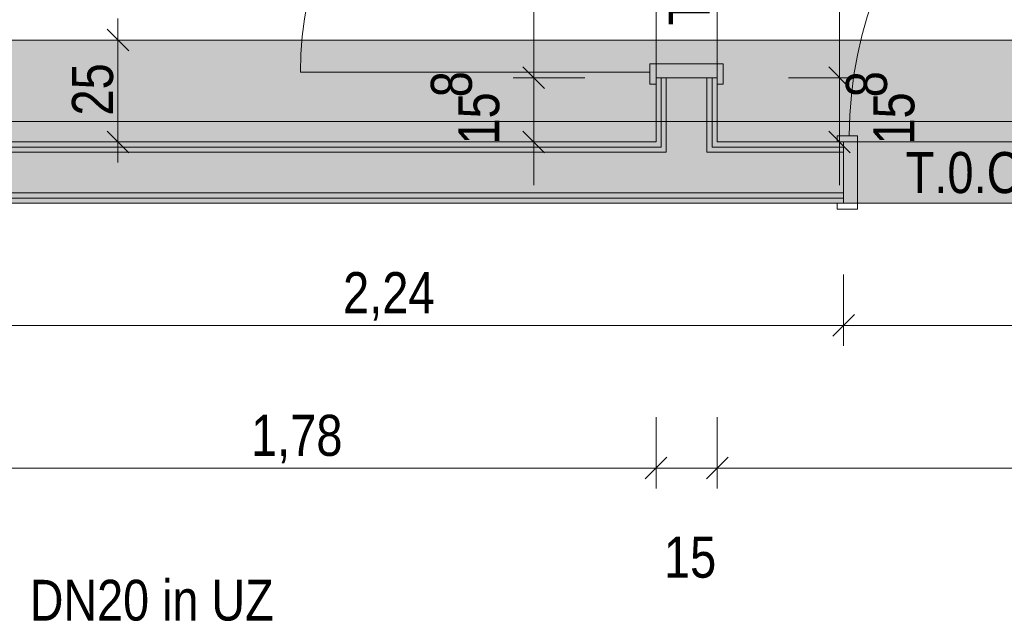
# Model space of a CAD drawing. Extents: x -500 to 300, y 62 to 1162.
# Tile 16 of 90: x -297 to -249, y 360 to 389. Entities that reach past the tile are written whole.
import ezdxf
from ezdxf.lldxf.tags import DXFTag

# ---------------------------------------------------------------- set-up
doc = ezdxf.new("R2010")
doc.units = 0
doc.layers.get('0').update_dxf_attribs({"lineweight": 13})
for name, color, linetype, lineweight, true_color in [('00 -Bauelemente -Dämmung innen', 7, 'Continuous', 9, 0xff7fe6), ('00 -Bauelemente -Gipskarton', 7, 'Continuous', 9, 0xff7fe6), ('30 -34 Innenwände- 2 nichttragend', 7, 'Continuous', 18, 0xff7fe6), ('30 -34 Innenwände- 4 Türen_Fenster', 7, 'Continuous', 15, 0x9955ff), ('30 -35 Decken- 1 Konstruktion-Träger- Stahlbeton', 7, 'Continuous', 13, 0x33aa00), ('70 -76 Bemaßung- 2 Allgemein', 9, 'Continuous', 5, 0x808080), ('iwb_Schraffur_Unterzug', 7, 'Continuous', 5, 0xffffcc)]:
    doc.layers.add(name, color=color, linetype=linetype, lineweight=lineweight, true_color=true_color)
for name, color, linetype, lineweight in [('70 -71 Achsen- 1 Gebäudeachsen', 7, 'STRICHPUNKT2-A06G93K98I', 18), ('Detailelementbeschriftung', 7, 'Continuous', 9), ('Keine', 7, 'Continuous', 9)]:
    doc.layers.add(name, color=color, linetype=linetype, lineweight=lineweight)
doc.styles.get("Standard").update_dxf_attribs({"font": 'ARIALN.TTF'})
tags = doc.linetypes.add('fein_strichliert-A06G93KA8I', pattern=[4, 1, -2, 1]).pattern_tags.tags
tags[8:9] = [DXFTag(74, 4), DXFTag(75, 0), DXFTag(340, '0'), DXFTag(46, 0.0), DXFTag(50, 0.0), DXFTag(44, 0.0), DXFTag(45, 0.0)]
tags[6:7] = [DXFTag(74, 4), DXFTag(75, 0), DXFTag(340, '0'), DXFTag(46, 0.0), DXFTag(50, 0.0), DXFTag(44, 0.0), DXFTag(45, 0.0)]
tags[4:5] = [DXFTag(74, 4), DXFTag(75, 0), DXFTag(340, '0'), DXFTag(46, 0.0), DXFTag(50, 0.0), DXFTag(44, 0.0), DXFTag(45, 0.0)]
tags = doc.linetypes.add('STRICHPUNKT2-A06G93K98I', pattern=[12.7, 6.35, -3.175, 0, -3.175]).pattern_tags.tags
tags[10:11] = [DXFTag(74, 4), DXFTag(75, 0), DXFTag(340, '0'), DXFTag(46, 0.0), DXFTag(50, 0.0), DXFTag(44, 0.0), DXFTag(45, 0.0)]
tags[8:9] = [DXFTag(74, 4), DXFTag(75, 0), DXFTag(340, '0'), DXFTag(46, 0.0), DXFTag(50, 0.0), DXFTag(44, 0.0), DXFTag(45, 0.0)]
tags[6:7] = [DXFTag(74, 4), DXFTag(75, 0), DXFTag(340, '0'), DXFTag(46, 0.0), DXFTag(50, 0.0), DXFTag(44, 0.0), DXFTag(45, 0.0)]
tags[4:5] = [DXFTag(74, 4), DXFTag(75, 0), DXFTag(340, '0'), DXFTag(46, 0.0), DXFTag(50, 0.0), DXFTag(44, 0.0), DXFTag(45, 0.0)]

# ---------------------------------------------------------------- blocks, each defined once
blk = doc.blocks.new('Referenz-A06G93KB8I')
at = {"layer": '00 -Bauelemente -Dämmung innen', "color": 0, "linetype": 'Continuous', "lineweight": -2, "ltscale": 0.13}
for p, q in [((-265.399, 383.203), (-265.399, 386.603)), ((-263.399, 383.203), (-263.399, 386.603)), ((-265.399, 382.953), (-265.399, 383.203)), ((-263.399, 382.953), (-263.399, 383.203)), ((-265.399, 382.953), (-298.299, 382.953)), ((-256.699, 382.953), (-263.399, 382.953)), ((-256.699, 380.953), (-298.299, 380.953))]:
    blk.add_line(p, q, dxfattribs=at)
at = {"layer": '00 -Bauelemente -Gipskarton', "color": 0, "linetype": 'Continuous', "lineweight": -2, "ltscale": 0.13}
for p, q in [((-265.899, 383.453), (-265.899, 386.603)), ((-265.649, 383.453), (-265.649, 386.603)), ((-265.399, 383.203), (-265.399, 386.603)), ((-263.399, 383.203), (-263.399, 386.603)), ((-263.149, 383.453), (-263.149, 386.603)), ((-262.899, 383.453), (-262.899, 386.603)), ((-265.899, 383.453), (-298.299, 383.453)), ((-265.649, 383.203), (-298.299, 383.203)), ((-265.649, 383.203), (-265.649, 383.453)), ((-263.149, 383.203), (-263.149, 383.453)), ((-256.699, 383.203), (-263.149, 383.203)), ((-256.699, 383.453), (-262.899, 383.453)), ((-265.399, 382.953), (-298.299, 382.953)), ((-256.699, 382.953), (-263.399, 382.953)), ((-256.699, 380.953), (-298.299, 380.953)), ((-256.699, 380.703), (-298.299, 380.703)), ((-256.699, 380.453), (-298.299, 380.453))]:
    blk.add_line(p, q, dxfattribs=at)
at = {"layer": '30 -34 Innenwände- 2 nichttragend', "color": 0, "linetype": 'Continuous', "lineweight": -2, "ltscale": 0.13}
for p, q in [((-265.899, 386.603), (-265.899, 386.283)), ((-265.899, 383.453), (-265.899, 386.603)), ((-262.899, 386.603), (-262.899, 386.283)), ((-262.899, 383.453), (-262.899, 386.603)), ((-265.899, 383.453), (-298.299, 383.453)), ((-256.699, 383.453), (-262.899, 383.453)), ((-256.699, 383.453), (-257.019, 383.453)), ((-256.699, 380.453), (-298.299, 380.453)), ((-256.699, 380.453), (-257.019, 380.453))]:
    blk.add_line(p, q, dxfattribs=at)
at = {"layer": '30 -34 Innenwände- 4 Türen_Fenster', "color": 0, "linetype": 'fein_strichliert-A06G93KA8I', "lineweight": -2, "ltscale": 0.13}
for p, q in [((-265.899, 386.603), (-265.899, 404.303)), ((-262.899, 386.603), (-262.899, 404.303)), ((-266.199, 386.883), (-283.339, 386.883)), ((-236.499, 383.453), (-256.699, 383.453)), ((-236.499, 380.453), (-256.699, 380.453))]:
    blk.add_line(p, q, dxfattribs=at)
at = {"layer": '30 -34 Innenwände- 4 Türen_Fenster', "color": 0, "linetype": 'Continuous', "lineweight": -2, "ltscale": 0.13}
for p, q in [((-262.599, 387.283), (-266.199, 387.283)), ((-266.199, 387.283), (-266.199, 386.883)), ((-266.199, 386.883), (-266.199, 386.283)), ((-262.599, 386.283), (-262.599, 387.283)), ((-265.899, 386.283), (-265.899, 386.603)), ((-265.899, 386.603), (-262.899, 386.603)), ((-262.899, 386.603), (-262.899, 386.283)), ((-266.199, 386.283), (-265.899, 386.283)), ((-262.899, 386.283), (-262.599, 386.283)), ((-257.019, 383.453), (-257.019, 383.753)), ((-257.019, 383.753), (-256.419, 383.753)), ((-256.419, 383.753), (-256.019, 383.753)), ((-256.019, 383.753), (-256.019, 380.153)), ((-256.699, 383.453), (-257.019, 383.453)), ((-256.699, 380.453), (-256.699, 383.453)), ((-257.019, 380.153), (-257.019, 380.453)), ((-257.019, 380.453), (-256.699, 380.453)), ((-256.019, 380.153), (-257.019, 380.153))]:
    blk.add_line(p, q, dxfattribs=at)
at = {"layer": '30 -34 Innenwände- 4 Türen_Fenster', "color": 0, "linetype": 'fein_strichliert-A06G93KA8I', "lineweight": -2, "ltscale": 0.13}
for centre, major_axis in [((-266.199, 386.883), (0, 17.14)), ((-236.779, 383.753), (0, 19.64))]:
    blk.add_ellipse(centre, major_axis=major_axis, ratio=1, start_param=0, end_param=1.570796, dxfattribs=at)
at = {"layer": '30 -35 Decken- 1 Konstruktion-Träger- Stahlbeton', "color": 0, "linetype": 'fein_strichliert-A06G93KA8I', "lineweight": -2, "ltscale": 0.13}
for p, q in [((-298.299, 388.453), (-2.299, 388.453)), ((-298.299, 380.453), (-2.299, 380.453))]:
    blk.add_line(p, q, dxfattribs=at)
at = {"layer": '70 -71 Achsen- 1 Gebäudeachsen', "color": 0, "linetype": 'STRICHPUNKT2-A06G93K98I', "lineweight": -2, "ltscale": 0.13}
blk.add_line((-387.239, 384.453), (76.501, 384.453), dxfattribs=at)
at = {"layer": '70 -76 Bemaßung- 2 Allgemein', "color": 0, "linetype": 'Continuous', "lineweight": -2, "ltscale": 0.13}
for p, q in [((-271.899, 387.664), (-271.899, 403.243)), ((-256.899, 387.664), (-256.899, 403.243)), ((-292.299, 387.453), (-292.299, 389.514)), ((-292.299, 389.453), (-292.299, 387.393)), ((-291.768, 387.923), (-292.829, 388.984)), ((-292.829, 388.984), (-291.768, 387.923)), ((-294.799, 388.453), (-291.299, 388.453)), ((-294.799, 388.453), (-291.299, 388.453)), ((-271.899, 387.664), (-271.899, 388.724)), ((-256.899, 387.664), (-256.899, 388.724)), ((-292.299, 384.514), (-292.299, 387.393)), ((-271.899, 385.603), (-271.899, 387.664)), ((-271.899, 385.603), (-271.899, 387.664)), ((-256.899, 385.603), (-256.899, 387.664)), ((-256.899, 385.603), (-256.899, 387.664)), ((-271.368, 386.073), (-272.429, 387.134)), ((-271.368, 386.073), (-272.429, 387.134)), ((-256.368, 386.073), (-257.429, 387.134)), ((-256.368, 386.073), (-257.429, 387.134)), ((-269.399, 386.603), (-272.899, 386.603)), ((-269.399, 386.603), (-272.899, 386.603)), ((-271.899, 383.453), (-271.899, 386.603)), ((-259.399, 386.603), (-255.899, 386.603)), ((-259.399, 386.603), (-255.899, 386.603)), ((-256.899, 383.453), (-256.899, 386.603)), ((-292.299, 382.453), (-292.299, 384.514)), ((-271.899, 384.453), (-271.899, 382.393)), ((-256.899, 384.453), (-256.899, 382.393)), ((-291.768, 382.923), (-292.829, 383.984)), ((-272.429, 383.984), (-271.368, 382.923)), ((-257.429, 383.984), (-256.368, 382.923)), ((-294.799, 383.453), (-291.299, 383.453)), ((-269.399, 383.453), (-272.899, 383.453)), ((-259.399, 383.453), (-255.899, 383.453)), ((-271.899, 382.393), (-271.899, 381.333)), ((-256.899, 382.393), (-256.899, 381.333)), ((-256.699, 376.953), (-256.699, 373.453)), ((-256.699, 376.953), (-256.699, 373.453)), ((-256.168, 374.984), (-257.229, 373.923)), ((-257.229, 373.923), (-256.168, 374.984)), ((-257.759, 374.453), (-300.438, 374.453)), ((-255.699, 374.453), (-257.759, 374.453)), ((-257.699, 374.453), (-255.638, 374.453)), ((-237.559, 374.453), (-255.638, 374.453)), ((-265.899, 369.953), (-265.899, 366.453)), ((-265.899, 369.953), (-265.899, 366.453)), ((-262.899, 369.953), (-262.899, 366.453)), ((-262.899, 369.953), (-262.899, 366.453)), ((-265.368, 367.984), (-266.429, 366.923)), ((-265.368, 367.984), (-266.429, 366.923)), ((-263.429, 366.923), (-262.368, 367.984)), ((-263.429, 366.923), (-262.368, 367.984)), ((-266.959, 367.453), (-300.438, 367.453)), ((-266.959, 367.453), (-268.02, 367.453)), ((-264.899, 367.453), (-266.959, 367.453)), ((-264.899, 367.453), (-266.959, 367.453)), ((-262.899, 367.453), (-265.899, 367.453)), ((-263.899, 367.453), (-261.838, 367.453)), ((-263.899, 367.453), (-261.838, 367.453)), ((-261.838, 367.453), (-260.778, 367.453)), ((-231.359, 367.453), (-261.838, 367.453))]:
    blk.add_line(p, q, dxfattribs=at)
at = {"layer": '70 -76 Bemaßung- 2 Allgemein', "color": 0, "linetype": 'Continuous', "lineweight": -2, "ltscale": 0.13, "char_height": 2.01377, "attachment_point": 1, "rotation": 90}
for s, insert in [('{\\fArial Narrow;25}', (-294.55, 384.751)), ('{\\fArial Narrow;8}', (-276.945, 385.646)), ('{\\fArial Narrow;8}', (-256.584, 385.646)), ('{\\fArial Narrow;15}', (-275.603, 383.325)), ('{\\fArial Narrow;15}', (-255.241, 383.325))]:
    blk.add_mtext(s, dxfattribs=dict(at, insert=insert))
at = {"layer": '70 -76 Bemaßung- 2 Allgemein', "color": 0, "linetype": 'Continuous', "lineweight": -2, "ltscale": 0.13, "char_height": 2.01377, "attachment_point": 1}
for s, insert in [('{\\fArial Narrow;2,24}', (-281.253, 377.069)), ('{\\fArial Narrow;1,78}', (-285.769, 370.069)), ('{\\fArial Narrow;15}', (-265.511, 364.092))]:
    blk.add_mtext(s, dxfattribs=dict(at, insert=insert))
at = {"layer": 'Keine', "color": 0, "linetype": 'Continuous', "lineweight": -2, "ltscale": 0.13, "insert": (-265.283, 389.167), "char_height": 2.01377, "attachment_point": 1, "rotation": 90}
blk.add_mtext('{\\fArial Narrow;T.0.C.111}', dxfattribs=at)
at = {"layer": 'Keine', "color": 0, "linetype": 'Continuous', "lineweight": -2, "ltscale": 0.13, "insert": (-253.656, 382.96), "char_height": 2.01377, "attachment_point": 1}
blk.add_mtext('{\\fArial Narrow;T.0.C.110}', dxfattribs=at)
blk = doc.blocks.new('Referenz-A06G93KD8I')
at = {"layer": 'iwb_Schraffur_Unterzug', "linetype": 'Continuous', "ltscale": 0.13}
blk.add_solid([(-298.298, 388.453), (-2.298, 388.453), (-298.298, 380.453), (-2.298, 380.453)], dxfattribs=at)
blk = doc.blocks.new('Einzeiliger Text-A06G93QR8I')
at = {"color": 0, "lineweight": -2, "insert": (-296.622, 361.973), "char_height": 2, "attachment_point": 1}
blk.add_mtext('{\\fArial Narrow;DN20 in UZ}', dxfattribs=at)

msp = doc.modelspace()

# ---------------------------------------------------------------- block references
at = {"color": 8, "lineweight": 13, "ltscale": 0.13, "true_color": 0x808080}
msp.add_blockref('Referenz-A06G93KB8I', (0, 0), dxfattribs=at)
at = {"color": 8, "lineweight": 25, "ltscale": 0.25, "true_color": 0x808080}
msp.add_blockref('Referenz-A06G93KD8I', (0, 0), dxfattribs=at)
at = {"layer": 'Detailelementbeschriftung', "ltscale": 0.13}
msp.add_blockref('Einzeiliger Text-A06G93QR8I', (0, 0), dxfattribs=at)

doc.saveas('drawing.dxf')
